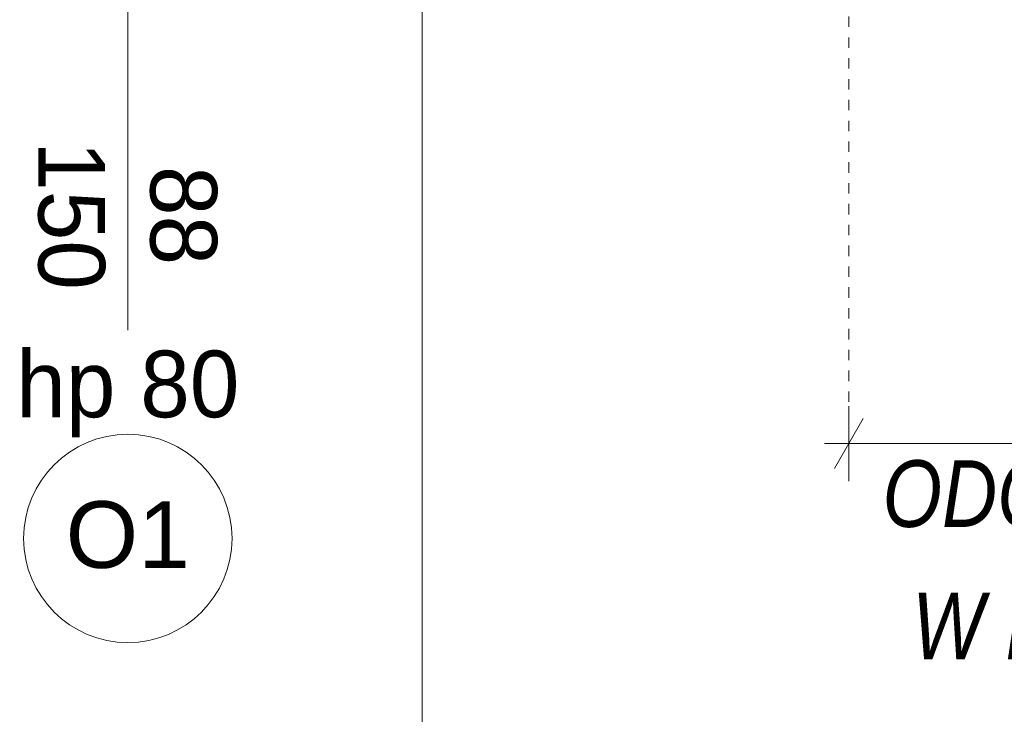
# Model space of a CAD drawing. Extents: x -613240 to -325500, y -25863 to 152403.
# Tile 151 of 254: x -418234 to -415872, y 56980 to 58648. Entities that reach past the tile are written whole.
import ezdxf

# ---------------------------------------------------------------- set-up
doc = ezdxf.new("R2010")
doc.units = 0
doc.header["$MEASUREMENT"] = 0
doc.linetypes.add('Hidden Line', pattern=[50, 25, -25])
doc.layers.add('Arch opisy', color=7, linetype='Continuous')
doc.layers.add('INWENT WYMIARY', color=7, linetype='Continuous')
doc.layers.add('Arch opisy okien_Nr_Pióra__9', color=7, linetype='Continuous', lineweight=13, true_color=0x3dad99)
doc.layers.add('Arch opisy_Nr_Pióra__9', color=7, linetype='Continuous', lineweight=13, true_color=0x3dad99)
for name, color, linetype, lineweight in [('Arch opisy_Nr_Pióra__21', 7, 'Continuous', 9), ('Arch wymiary_Nr_Pióra__21', 7, 'Continuous', 9), ('INWENT WYMIARY_Nr_Pióra__21', 7, 'Continuous', 9), ('INWENT. OKNA_Nr_Pióra__21', 7, 'Continuous', 9), ('INWENT. OKNA_Nr_Pióra__5', 7, 'Continuous', 13)]:
    doc.layers.add(name, color=color, linetype=linetype, lineweight=lineweight)
doc.styles.add('GENERATED_STYLE_1', font='txt')
doc.styles.add('GENERATED_STYLE_10', font='arial.ttf')
doc.styles.add('GENERATED_STYLE_5', font='txt')
doc.dimstyles.new('GENERATED_STYLE__1', dxfattribs={"dimtxt": 160.000002, "dimasz": 91.2, "dimexe": 0.18, "dimexo": 0, "dimgap": 0.09, "dimtad": 1, "dimtih": 1, "dimtoh": 1, "dimdec": 0, "dimlfac": 0.1, "dimzin": 0, "dimdsep": 46, "dimtxsty": 'GENERATED_STYLE_1', "dimblk": 'ARROWHEAD_2', "dimblk1": 'ARROWHEAD_2', "dimblk2": 'ARROWHEAD_2', "dimcen": 0.09, "dimclrd": 7, "dimclre": 7, "dimclrt": 7, "dimazin": 0, "dimtfac": 1, "dimtdec": 4, "dimtmove": 2, "dimatfit": 3, "dimfxl": 0, "dimtolj": 1, "dimtzin": 0, "dimarcsym": 0})
doc.dimstyles.new('GENERATED_STYLE__2', dxfattribs={"dimtxt": 160.000002, "dimasz": 91.2, "dimexe": 0.18, "dimexo": 0, "dimgap": 0.09, "dimtad": 1, "dimtih": 1, "dimtoh": 1, "dimdec": 0, "dimlfac": 0.1, "dimzin": 0, "dimdsep": 46, "dimtxsty": 'GENERATED_STYLE_1', "dimblk": 'ARROWHEAD_2', "dimblk1": 'ARROWHEAD_2', "dimblk2": 'ARROWHEAD_2', "dimcen": 0.09, "dimclrd": 7, "dimclre": 7, "dimclrt": 7, "dimazin": 0, "dimtfac": 1, "dimtdec": 4, "dimtmove": 0, "dimatfit": 3, "dimfxl": 0, "dimtolj": 1, "dimtzin": 0, "dimarcsym": 0})

# ---------------------------------------------------------------- blocks, each defined once
blk = doc.blocks.new('*D759')
at = {"layer": 'INWENT WYMIARY_Nr_Pióra__21', "linetype": 'Continuous'}
for p, q in [((-416244.9, 57540.3), (-416244.9, 57720.3)), ((-414514.9, 57540.3), (-414514.9, 57720.3)), ((-416210.3, 57690.3), (-416279.6, 57570.3)), ((-414549.6, 57570.3), (-414480.3, 57690.3)), ((-416303.6, 57630.3), (-416244.9, 57630.3)), ((-416244.9, 57630.3), (-414514.9, 57630.3))]:
    blk.add_line(p, q, dxfattribs=at)
at = {"layer": 'INWENT WYMIARY_Nr_Pióra__21', "insert": (-415398.4, 57662.3), "char_height": 160, "attachment_point": 7, "style": 'GENERATED_STYLE_1'}
blk.add_mtext('{173}', dxfattribs=at)
blk = doc.blocks.new('ARROWHEAD_2')
at = {"color": 0, "linetype": 'Continuous', "lineweight": 0}
for p, q in [((-0.378, -0.655), (0.378, 0.655)), ((0, 0), (-1, 0))]:
    blk.add_line(p, q, dxfattribs=at)
blk = doc.blocks.new('*D760')
at = {"layer": 'INWENT WYMIARY_Nr_Pióra__21', "linetype": 'Continuous'}
for p, q in [((-414514.9, 57540.3), (-414514.9, 57720.3)), ((-414549.6, 57570.3), (-414480.3, 57690.3)), ((-414514.9, 57630.3), (-414456.3, 57630.3))]:
    blk.add_line(p, q, dxfattribs=at)
at = {"layer": 'INWENT WYMIARY_Nr_Pióra__21', "insert": (-415398.4, 57662.3), "char_height": 160, "attachment_point": 7, "style": 'GENERATED_STYLE_1'}
blk.add_mtext('{173}', dxfattribs=at)
blk = doc.blocks.new('Linia_150', base_point=(-417268.4, 58732.6))
at = {"layer": 'Arch opisy_Nr_Pióra__21', "linetype": 'Continuous'}
blk.add_line((-417268.4, 58732.6), (-417268.4, 56652.8), dxfattribs=at)
blk.add_circle((-417268.4, 56352.8), 300, dxfattribs=at)

msp = doc.modelspace()

# ---------------------------------------------------------------- linework, layer by layer
at = {"layer": 'Arch opisy_Nr_Pióra__9', "linetype": 'Continuous'}
msp.add_circle((-417974.9, 57402.6), 250, dxfattribs=at)
at = {"layer": 'Arch wymiary_Nr_Pióra__21', "linetype": 'Hidden Line'}
msp.add_line((-416244.9, 57630.3), (-416244.9, 58912.6), dxfattribs=at)
at = {"layer": 'INWENT. OKNA_Nr_Pióra__5', "linetype": 'Continuous'}
msp.add_line((-417974.9, 58812.6), (-417974.9, 57902.6), dxfattribs=at)

# ---------------------------------------------------------------- block references
at = {"layer": 'Arch opisy', "linetype": 'Continuous'}
msp.add_blockref('Linia_150', (-417268.4, 58732.6), dxfattribs=at)

# ---------------------------------------------------------------- texts
at = {"layer": 'Arch opisy okien_Nr_Pióra__9', "linetype": 'Continuous', "insert": (-417974.9, 57491.8), "char_height": 160, "attachment_point": 2, "style": 'GENERATED_STYLE_10'}
msp.add_mtext('{O1}', dxfattribs=at)
at = {"layer": 'INWENT WYMIARY_Nr_Pióra__21', "linetype": 'Continuous', "insert": (-415379.9, 57109.9), "char_height": 160, "width": 2120, "attachment_point": 8, "line_spacing_factor": 1.191827, "style": 'GENERATED_STYLE_1'}
msp.add_mtext('\\A1;{\\fArial Narrow Zachodni|b0|i1|c0|p34;ODCINEK ŚCIANY\\PW KLASIE \\fArial Narrow Zachodni|b1|i1|c0|p34;REI60}', dxfattribs=at)
at = {"layer": 'INWENT. OKNA_Nr_Pióra__21', "linetype": 'Continuous', "insert": (-417760.8, 58177.6), "char_height": 160, "width": 709.227, "attachment_point": 2, "rotation": 270, "line_spacing_factor": 1.007581, "style": 'GENERATED_STYLE_5'}
msp.add_mtext('{88\\P150}', dxfattribs=at)
at = {"layer": 'INWENT. OKNA_Nr_Pióra__21', "linetype": 'Continuous', "insert": (-417974.9, 57853.3), "char_height": 160, "attachment_point": 2, "style": 'GENERATED_STYLE_5'}
msp.add_mtext('{hp 80}', dxfattribs=at)

# ---------------------------------------------------------------- dimensions: what is measured, and where the dimension line sits
at = {"layer": 'INWENT WYMIARY', "linetype": 'Continuous'}
for base, p1, p2, dimstyle, picture, middle in [((-416244.9, 57630.3), (-416244.9, 57630.3), (-414514.9, 58732.6), 'GENERATED_STYLE__1', '*D759', (-415216.3, 57742.3)), ((-416244.9467415, 57630.2863795), (-414514.945387, 58732.6111025), (-414514.945387, 57630.2863795), 'GENERATED_STYLE__2', '*D760', (-414505.436826, 57742.2863812))]:
    dim = msp.add_linear_dim(base=base, p1=p1, p2=p2, dimstyle=dimstyle, dxfattribs=at)
    dim.commit()
    dim.dimension.update_dxf_attribs({"geometry": picture, "text_midpoint": middle})

doc.saveas('drawing.dxf')
